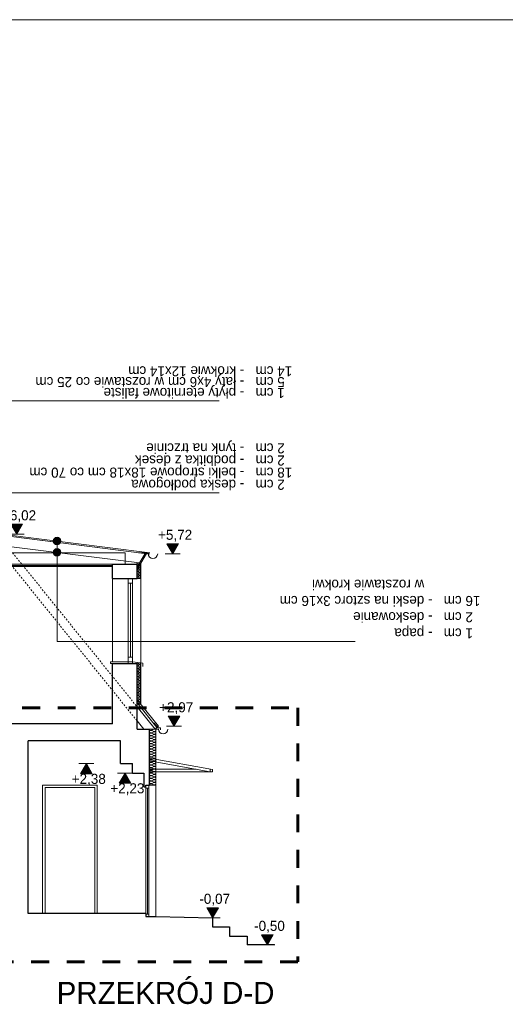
# Model space of a CAD drawing. Extents: x -623047 to -259286, y -27077 to 153279.
# Tile 14 of 190: x -557392 to -549681, y -13775 to 1873. Entities that reach past the tile are written whole.
import ezdxf

# ---------------------------------------------------------------- set-up
doc = ezdxf.new("R2010")
doc.units = 0
doc.header["$MEASUREMENT"] = 0
doc.linetypes.add('Dashed', pattern=[564.444447, 282.222223, -282.222223])
doc.linetypes.add('Hidden Line', pattern=[50, 25, -25])
for name, color, linetype, lineweight in [('0_Nr_Pióra__21', 7, 'Continuous', 9), ('0_Nr_Pióra__5', 7, 'Continuous', 13), ('Arch opisy_Nr_Pióra__21', 7, 'Continuous', 9), ('ARCH TABELA_Nr_Pióra__21', 7, 'Continuous', 9), ('INWENT DACH_Nr_Pióra__21', 7, 'Continuous', 9), ('INWENT KONST. DREWNIANA_Nr_Pióra__1', 7, 'Continuous', 25), ('INWENT KONST. DREWNIANA_Nr_Pióra__21', 7, 'Continuous', 9), ('INWENT OPISY_Nr_Pióra__1', 7, 'Continuous', 25), ('INWENT OPISY_Nr_Pióra__21', 7, 'Continuous', 9), ('INWENT RURY SPUSTOWE_Nr_Pióra__21', 7, 'Continuous', 9), ('INWENT TEREN_Nr_Pióra__1', 7, 'Continuous', 25), ('INWENT WYMIARY_Nr_Pióra__21', 7, 'Continuous', 9), ('INWENT. DRZWI_Nr_Pióra__21', 7, 'Continuous', 9), ('INWENT. OKNA_Nr_Pióra__21', 7, 'Continuous', 9), ('INWENT. OKNA_Nr_Pióra__5', 7, 'Continuous', 13), ('INWENT.ŚCIANY_Nr_Pióra__1', 7, 'Continuous', 25), ('INWENT.ŚCIANY_Nr_Pióra__20', 1, 'Continuous', 60), ('INWENT.ŚCIANY_Nr_Pióra__21', 7, 'Continuous', 9)]:
    doc.layers.add(name, color=color, linetype=linetype, lineweight=lineweight)
for name, color, linetype in [('Inwent Izolacje', 7, 'Continuous'), ('INWENT OPISY', 7, 'Continuous'), ('INWENT WYMIARY', 7, 'Continuous')]:
    doc.layers.add(name, color=color, linetype=linetype)
doc.layers.add('Inwent Izolacje_Nr_Pióra__2', color=7, linetype='Continuous', lineweight=13, true_color=0x7f7f7f)
doc.layers.add('INWENT.ŚCIANY_Nr_Pióra__3', color=7, linetype='Continuous', lineweight=13, true_color=0xff6600)
doc.styles.add('GENERATED_STYLE_2', font='txt')
doc.styles.add('GENERATED_STYLE_5', font='txt')
doc.styles.add('GENERATED_STYLE_6', font='txt')
doc.dimstyles.new('GENERATED_STYLE__5', dxfattribs={"dimtxt": 160.000002, "dimasz": 110.144928, "dimexe": 0.18, "dimexo": 40, "dimgap": 0.09, "dimtad": 1, "dimtih": 1, "dimtoh": 1, "dimdec": 0, "dimzin": 0, "dimdsep": 46, "dimtxsty": 'GENERATED_STYLE_2', "dimblk": 'ARROWHEAD_5', "dimblk1": 'ARROWHEAD_5', "dimblk2": 'ARROWHEAD_5', "dimcen": 0.09, "dimclrd": 7, "dimclre": 7, "dimclrt": 7, "dimazin": 0, "dimtfac": 1, "dimtdec": 4, "dimtmove": 2, "dimatfit": 3, "dimfxl": 0, "dimtolj": 1, "dimtzin": 0, "dimarcsym": 0})

# ---------------------------------------------------------------- blocks, each defined once
blk = doc.blocks.new('Izolacja cieplna 14_96', base_point=(-555329, -9400))
at = {"layer": 'Inwent Izolacje_Nr_Pióra__2', "linetype": 'Continuous'}
for p, q in [((-555259, -9401), (-555300, -9419)), ((-555300, -9423), (-555259, -9440)), ((-555259, -9444), (-555300, -9461)), ((-555300, -9465), (-555259, -9483)), ((-555259, -9486), (-555300, -9504)), ((-555300, -9507), (-555259, -9525)), ((-555259, -9529), (-555300, -9546)), ((-555300, -9550), (-555259, -9567)), ((-555259, -9571), (-555300, -9589)), ((-555300, -9592), (-555259, -9610)), ((-555259, -9613), (-555300, -9631)), ((-555300, -9634), (-555259, -9652)), ((-555259, -9656), (-555300, -9673)), ((-555300, -9677), (-555259, -9695)), ((-555259, -9698), (-555300, -9716)), ((-555300, -9719), (-555259, -9737)), ((-555259, -9740), (-555300, -9758)), ((-555300, -9762), (-555259, -9779)), ((-555259, -9783), (-555300, -9800)), ((-555300, -9804), (-555259, -9822)), ((-555259, -9825), (-555300, -9843)), ((-555300, -9846), (-555259, -9864)), ((-555259, -9868), (-555300, -9885)), ((-555300, -9889), (-555259, -9906)), ((-555259, -9910), (-555300, -9928)), ((-555300, -9931), (-555259, -9949)), ((-555259, -9952), (-555300, -9970)), ((-555300, -9974), (-555259, -9991)), ((-555259, -9995), (-555300, -10012)), ((-555300, -10016), (-555259, -10034)), ((-555259, -10037), (-555300, -10055)), ((-555300, -10058), (-555259, -10076)), ((-555259, -10079), (-555300, -10097)), ((-555300, -10101), (-555259, -10118)), ((-555259, -10122), (-555300, -10140)), ((-555300, -10143), (-555259, -10161)), ((-555259, -10164), (-555300, -10182)), ((-555300, -10185), (-555259, -10203)), ((-555259, -10207), (-555300, -10224)), ((-555300, -10228), (-555259, -10245)), ((-555259, -10249), (-555300, -10267)), ((-555300, -10270), (-555259, -10288))]:
    blk.add_line(p, q, dxfattribs=at)
for centre, start_param, end_param in [((-555308, -9442), 1.158004, 5.125183), ((-555308, -9484), 1.158004, 5.125183), ((-555308, -9527), 1.158004, 5.125183), ((-555308, -9400), 3.141593, 5.125182), ((-555251, -9421), 4.299595, 8.266775), ((-555251, -9463), 4.299595, 8.266775), ((-555251, -9506), 4.299595, 8.266775), ((-555251, -9548), 4.299595, 8.266775), ((-555308, -9569), 1.158004, 5.125183), ((-555308, -9612), 1.158004, 5.125183), ((-555308, -9654), 1.158004, 5.125183), ((-555308, -9696), 1.158004, 5.125183), ((-555251, -9590), 4.299595, 8.266775), ((-555251, -9633), 4.299595, 8.266775), ((-555251, -9675), 4.299595, 8.266775), ((-555251, -9717), 4.299595, 8.266775), ((-555308, -9739), 1.158004, 5.125183), ((-555308, -9781), 1.158004, 5.125183), ((-555308, -9823), 1.158004, 5.125183), ((-555308, -9866), 1.158004, 5.125183), ((-555251, -9760), 4.299595, 8.266775), ((-555251, -9802), 4.299595, 8.266775), ((-555251, -9845), 4.299595, 8.266775), ((-555308, -9908), 1.158004, 5.125183), ((-555308, -9951), 1.158004, 5.125183), ((-555308, -9993), 1.158004, 5.125183), ((-555308, -10035), 1.158004, 5.125183), ((-555251, -9887), 4.299595, 8.266775), ((-555251, -9929), 4.299595, 8.266775), ((-555251, -9972), 4.299595, 8.266775), ((-555251, -10014), 4.299595, 8.266775), ((-555308, -10078), 1.158004, 5.125183), ((-555308, -10120), 1.158004, 5.125183), ((-555308, -10162), 1.158004, 5.125183), ((-555251, -10057), 4.299595, 8.266775), ((-555251, -10099), 4.299595, 8.266775), ((-555251, -10141), 4.299595, 8.266775), ((-555251, -10184), 4.299595, 8.266775), ((-555308, -10205), 1.158004, 5.125183), ((-555308, -10247), 1.158004, 5.125183), ((-555308, -10290), 1.158004, 3.141593), ((-555251, -10226), 4.299595, 8.266775), ((-555251, -10268), 4.299595, 8.266775)]:
    blk.add_ellipse(centre, major_axis=(21.3, 0), ratio=0.996364, start_param=start_param, end_param=end_param, dxfattribs=at)
blk = doc.blocks.new('Izolacja cieplna 14_97', base_point=(-555529, -8350))
at = {"layer": 'Inwent Izolacje_Nr_Pióra__2', "linetype": 'Continuous'}
for p, q in [((-555487, -8351), (-555512, -8361)), ((-555512, -8363), (-555487, -8374)), ((-555487, -8376), (-555512, -8387)), ((-555512, -8389), (-555487, -8399)), ((-555487, -8401), (-555512, -8412)), ((-555512, -8414), (-555487, -8425)), ((-555487, -8427), (-555512, -8437)), ((-555512, -8439), (-555487, -8450)), ((-555487, -8452), (-555512, -8462)), ((-555512, -8465), (-555487, -8475)), ((-555487, -8477), (-555512, -8488)), ((-555512, -8490), (-555487, -8500)), ((-555487, -8503), (-555512, -8513)), ((-555512, -8515), (-555487, -8526)), ((-555487, -8528), (-555512, -8538)), ((-555512, -8541), (-555487, -8551)), ((-555487, -8553), (-555512, -8564)), ((-555512, -8566), (-555487, -8576)), ((-555487, -8579), (-555512, -8589)), ((-555512, -8591), (-555487, -8602)), ((-555487, -8604), (-555512, -8614)), ((-555512, -8617), (-555487, -8627)), ((-555487, -8629), (-555512, -8640)), ((-555512, -8642), (-555487, -8652)), ((-555487, -8655), (-555512, -8665)), ((-555512, -8667), (-555487, -8678)), ((-555487, -8680), (-555512, -8690)), ((-555512, -8693), (-555487, -8703)), ((-555487, -8705), (-555512, -8716)), ((-555512, -8718), (-555487, -8728)), ((-555487, -8730), (-555512, -8741)), ((-555512, -8743), (-555487, -8754)), ((-555487, -8756), (-555512, -8766)), ((-555512, -8768), (-555487, -8779)), ((-555487, -8781), (-555512, -8792)), ((-555512, -8794), (-555487, -8804)), ((-555487, -8806), (-555512, -8817)), ((-555512, -8819), (-555487, -8830)), ((-555487, -8832), (-555512, -8842)), ((-555512, -8844), (-555487, -8855)), ((-555487, -8857), (-555512, -8868)), ((-555512, -8870), (-555487, -8880)), ((-555487, -8882), (-555512, -8893)), ((-555512, -8895), (-555487, -8906)), ((-555487, -8908), (-555512, -8918)), ((-555512, -8920), (-555487, -8931)), ((-555487, -8933), (-555512, -8944)), ((-555512, -8946), (-555487, -8956)), ((-555487, -8958), (-555512, -8969)), ((-555512, -8971), (-555487, -8982)), ((-555487, -8984), (-555512, -8994)), ((-555512, -8996), (-555487, -9007))]:
    blk.add_line(p, q, dxfattribs=at)
for centre, start_param, end_param in [((-555517, -8375), 1.158004, 5.125183), ((-555517, -8400), 1.158004, 5.125183), ((-555517, -8426), 1.158004, 5.125183), ((-555517, -8451), 1.158004, 5.125183), ((-555517, -8350), 3.141593, 5.125182), ((-555482, -8362), 4.299595, 8.266775), ((-555482, -8388), 4.299595, 8.266775), ((-555482, -8413), 4.299595, 8.266775), ((-555482, -8438), 4.299595, 8.266775), ((-555482, -8464), 4.299595, 8.266775), ((-555517, -8476), 1.158004, 5.125183), ((-555517, -8502), 1.158004, 5.125183), ((-555517, -8527), 1.158004, 5.125183), ((-555517, -8552), 1.158004, 5.125183), ((-555517, -8578), 1.158004, 5.125183), ((-555517, -8603), 1.158004, 5.125183), ((-555482, -8489), 4.299595, 8.266775), ((-555482, -8514), 4.299595, 8.266775), ((-555482, -8540), 4.299595, 8.266775), ((-555482, -8565), 4.299595, 8.266775), ((-555482, -8590), 4.299595, 8.266775), ((-555482, -8615), 4.299595, 8.266775), ((-555517, -8628), 1.158004, 5.125183), ((-555517, -8653), 1.158004, 5.125183), ((-555517, -8679), 1.158004, 5.125183), ((-555517, -8704), 1.158004, 5.125183), ((-555517, -8729), 1.158004, 5.125183), ((-555517, -8755), 1.158004, 5.125183), ((-555482, -8641), 4.299595, 8.266775), ((-555482, -8666), 4.299595, 8.266775), ((-555482, -8691), 4.299595, 8.266775), ((-555482, -8717), 4.299595, 8.266775), ((-555482, -8742), 4.299595, 8.266775), ((-555482, -8767), 4.299595, 8.266775), ((-555517, -8780), 1.158004, 5.125183), ((-555517, -8805), 1.158004, 5.125183), ((-555517, -8831), 1.158004, 5.125183), ((-555517, -8856), 1.158004, 5.125183), ((-555517, -8881), 1.158004, 5.125183), ((-555517, -8907), 1.158004, 5.125183), ((-555517, -8932), 1.158004, 5.125183), ((-555482, -8793), 4.299595, 8.266775), ((-555482, -8818), 4.299595, 8.266775), ((-555482, -8843), 4.299595, 8.266775), ((-555482, -8869), 4.299595, 8.266775), ((-555482, -8894), 4.299595, 8.266775), ((-555482, -8919), 4.299595, 8.266775), ((-555517, -8957), 1.158004, 5.125183), ((-555517, -8983), 1.158004, 5.125183), ((-555517, -9008), 1.158004, 3.141593), ((-555482, -8945), 4.299595, 8.266775), ((-555482, -8970), 4.299595, 8.266775), ((-555482, -8995), 4.299595, 8.266775)]:
    blk.add_ellipse(centre, major_axis=(12.8, 0), ratio=0.992166, start_param=start_param, end_param=end_param, dxfattribs=at)
blk = doc.blocks.new('Izolacja cieplna 14_98', base_point=(-555529, -6762))
at = {"layer": 'Inwent Izolacje_Nr_Pióra__2', "linetype": 'Continuous'}
for p, q in [((-555487, -6763), (-555512, -6773)), ((-555512, -6776), (-555487, -6786)), ((-555487, -6788), (-555512, -6798)), ((-555512, -6800), (-555487, -6811)), ((-555487, -6813), (-555512, -6823)), ((-555512, -6825), (-555487, -6835)), ((-555487, -6837), (-555512, -6848)), ((-555512, -6850), (-555487, -6860)), ((-555487, -6862), (-555512, -6872)), ((-555512, -6875), (-555487, -6885)), ((-555487, -6887), (-555512, -6897)), ((-555512, -6899), (-555487, -6910)), ((-555487, -6912), (-555512, -6922)), ((-555512, -6924), (-555487, -6934)), ((-555487, -6936), (-555512, -6947)), ((-555512, -6949), (-555487, -6959)), ((-555487, -6961), (-555512, -6971)), ((-555512, -6974), (-555487, -6984)), ((-555487, -6986), (-555512, -6996)), ((-555512, -6998), (-555487, -7009))]:
    blk.add_line(p, q, dxfattribs=at)
for centre, start_param, end_param in [((-555517, -6787), 1.158004, 5.125183), ((-555517, -6812), 1.158004, 5.125183), ((-555517, -6836), 1.158004, 5.125183), ((-555517, -6861), 1.158004, 5.125183), ((-555517, -6886), 1.158004, 5.125183), ((-555517, -6762), 3.141593, 5.125182), ((-555482, -6774), 4.299595, 8.266775), ((-555482, -6799), 4.299595, 8.266775), ((-555482, -6824), 4.299595, 8.266775), ((-555482, -6849), 4.299595, 8.266775), ((-555482, -6873), 4.299595, 8.266775), ((-555482, -6898), 4.299595, 8.266775), ((-555517, -6911), 1.158004, 5.125183), ((-555517, -6935), 1.158004, 5.125183), ((-555517, -6960), 1.158004, 5.125183), ((-555517, -6985), 1.158004, 5.125183), ((-555517, -7010), 1.158004, 3.141593), ((-555482, -6923), 4.299595, 8.266775), ((-555482, -6948), 4.299595, 8.266775), ((-555482, -6972), 4.299595, 8.266775), ((-555482, -6997), 4.299595, 8.266775)]:
    blk.add_ellipse(centre, major_axis=(12.8, 0), ratio=0.969826, start_param=start_param, end_param=end_param, dxfattribs=at)
blk = doc.blocks.new('Linia_89', base_point=(-556799, -6594))
at = {"layer": 'INWENT OPISY_Nr_Pióra__21', "linetype": 'Continuous'}
blk.add_hatch(color=256, dxfattribs=at).paths.add_polyline_path([(-556739, -6413), (-556744, -6390), (-556757, -6370), (-556776, -6357), (-556799, -6353), (-556822, -6357), (-556841, -6370), (-556854, -6390), (-556859, -6413), (-556854, -6436), (-556841, -6455), (-556822, -6468), (-556799, -6473), (-556776, -6468), (-556757, -6455), (-556744, -6436)], flags=0)
blk.add_line((-556799, -6594), (-556799, -6473), dxfattribs=at)
blk.add_circle((-556799, -6413), 60, dxfattribs=at)
blk = doc.blocks.new('Linia_90', base_point=(-556799, -8010))
at = {"layer": 'INWENT OPISY_Nr_Pióra__21', "linetype": 'Continuous'}
blk.add_hatch(color=256, dxfattribs=at).paths.add_polyline_path([(-556739, -6594), (-556744, -6571), (-556757, -6552), (-556776, -6539), (-556799, -6534), (-556822, -6539), (-556841, -6552), (-556854, -6571), (-556859, -6594), (-556854, -6617), (-556841, -6637), (-556822, -6650), (-556799, -6654), (-556776, -6650), (-556757, -6637), (-556744, -6617)], flags=0)
blk.add_line((-556799, -8010), (-556799, -6654), dxfattribs=at)
blk.add_circle((-556799, -6594), 60, dxfattribs=at)
blk = doc.blocks.new('Wymiary_107', base_point=(-554329, -12400))
at = {"layer": 'INWENT WYMIARY_Nr_Pióra__21', "linetype": 'Continuous'}
blk.add_hatch(color=256, dxfattribs=at).paths.add_polyline_path([(-554329, -12400), (-554422, -12240), (-554237, -12240)], flags=0)
for p, q in [((-554329, -12400), (-554422, -12240)), ((-554422, -12240), (-554237, -12240)), ((-554237, -12240), (-554329, -12400)), ((-554329, -12400), (-554449, -12400)), ((-554329, -12400), (-554209, -12400))]:
    blk.add_line(p, q, dxfattribs=at)
at = {"layer": 'INWENT WYMIARY_Nr_Pióra__21', "insert": (-554539, -12208), "char_height": 160, "attachment_point": 7, "style": 'GENERATED_STYLE_2'}
blk.add_mtext('{-0,07}', dxfattribs=at)
blk = doc.blocks.new('Wymiary_108', base_point=(-553459, -12830))
at = {"layer": 'INWENT WYMIARY_Nr_Pióra__21', "linetype": 'Continuous'}
blk.add_hatch(color=256, dxfattribs=at).paths.add_polyline_path([(-553459, -12830), (-553552, -12670), (-553367, -12670)], flags=0)
for p, q in [((-553459, -12830), (-553552, -12670)), ((-553552, -12670), (-553367, -12670)), ((-553367, -12670), (-553459, -12830)), ((-553459, -12830), (-553579, -12830)), ((-553459, -12830), (-553339, -12830))]:
    blk.add_line(p, q, dxfattribs=at)
at = {"layer": 'INWENT WYMIARY_Nr_Pióra__21', "insert": (-553669, -12638), "char_height": 160, "attachment_point": 7, "style": 'GENERATED_STYLE_2'}
blk.add_mtext('{-0,50}', dxfattribs=at)
blk = doc.blocks.new('Wymiary_110', base_point=(-556333, -9950))
at = {"layer": 'INWENT WYMIARY_Nr_Pióra__21', "linetype": 'Continuous'}
blk.add_hatch(color=256, dxfattribs=at).paths.add_polyline_path([(-556333, -9950), (-556426, -10110), (-556240, -10110)], flags=0)
for p, q in [((-556333, -9950), (-556453, -9950)), ((-556333, -9950), (-556426, -10110)), ((-556333, -9950), (-556213, -9950)), ((-556240, -10110), (-556333, -9950)), ((-556426, -10110), (-556240, -10110))]:
    blk.add_line(p, q, dxfattribs=at)
at = {"layer": 'INWENT WYMIARY_Nr_Pióra__21', "insert": (-556566, -10302), "char_height": 160, "attachment_point": 7, "style": 'GENERATED_STYLE_2'}
blk.add_mtext('{+2,38}', dxfattribs=at)
blk = doc.blocks.new('Wymiary_111', base_point=(-555719, -10100))
at = {"layer": 'INWENT WYMIARY_Nr_Pióra__21', "linetype": 'Continuous'}
blk.add_hatch(color=256, dxfattribs=at).paths.add_polyline_path([(-555719, -10100), (-555812, -10260), (-555627, -10260)], flags=0)
for p, q in [((-555719, -10100), (-555839, -10100)), ((-555719, -10100), (-555812, -10260)), ((-555719, -10100), (-555599, -10100)), ((-555627, -10260), (-555719, -10100)), ((-555812, -10260), (-555627, -10260))]:
    blk.add_line(p, q, dxfattribs=at)
at = {"layer": 'INWENT WYMIARY_Nr_Pióra__21', "insert": (-555953, -10452), "char_height": 160, "attachment_point": 7, "style": 'GENERATED_STYLE_2'}
blk.add_mtext('{+2,23}', dxfattribs=at)
blk = doc.blocks.new('Wymiary_113', base_point=(-554943, -9356))
at = {"layer": 'INWENT WYMIARY_Nr_Pióra__21', "linetype": 'Continuous'}
blk.add_hatch(color=256, dxfattribs=at).paths.add_polyline_path([(-554943, -9356), (-555036, -9196), (-554851, -9196)], flags=0)
for p, q in [((-554943, -9356), (-555036, -9196)), ((-555036, -9196), (-554851, -9196)), ((-554851, -9196), (-554943, -9356)), ((-554943, -9356), (-555063, -9356)), ((-554943, -9356), (-554823, -9356))]:
    blk.add_line(p, q, dxfattribs=at)
at = {"layer": 'INWENT WYMIARY_Nr_Pióra__21', "insert": (-555177, -9164), "char_height": 160, "attachment_point": 7, "style": 'GENERATED_STYLE_2'}
blk.add_mtext('{+2,97}', dxfattribs=at)
blk = doc.blocks.new('Wymiary_114', base_point=(-557439, -6305))
at = {"layer": 'INWENT WYMIARY_Nr_Pióra__21', "linetype": 'Continuous'}
blk.add_hatch(color=256, dxfattribs=at).paths.add_polyline_path([(-557439, -6305), (-557532, -6145), (-557346, -6145)], flags=0)
for p, q in [((-557439, -6305), (-557532, -6145)), ((-557532, -6145), (-557346, -6145)), ((-557346, -6145), (-557439, -6305)), ((-557439, -6305), (-557559, -6305)), ((-557439, -6305), (-557319, -6305))]:
    blk.add_line(p, q, dxfattribs=at)
at = {"layer": 'INWENT WYMIARY_Nr_Pióra__21', "insert": (-557673, -6113), "char_height": 160, "attachment_point": 7, "style": 'GENERATED_STYLE_2'}
blk.add_mtext('{+6,02}', dxfattribs=at)
blk = doc.blocks.new('Wymiary_134', base_point=(-554962, -6615))
at = {"layer": 'INWENT WYMIARY_Nr_Pióra__21', "linetype": 'Continuous'}
blk.add_hatch(color=256, dxfattribs=at).paths.add_polyline_path([(-554962, -6615), (-555055, -6455), (-554869, -6455)], flags=0)
for p, q in [((-554962, -6615), (-555055, -6455)), ((-555055, -6455), (-554869, -6455)), ((-554869, -6455), (-554962, -6615)), ((-554962, -6615), (-555082, -6615)), ((-554962, -6615), (-554842, -6615))]:
    blk.add_line(p, q, dxfattribs=at)
at = {"layer": 'INWENT WYMIARY_Nr_Pióra__21', "insert": (-555195, -6423), "char_height": 160, "attachment_point": 7, "style": 'GENERATED_STYLE_2'}
blk.add_mtext('{+5,72}', dxfattribs=at)
blk = doc.blocks.new('*D1397')
at = {"layer": '0_Nr_Pióra__5', "linetype": 'Continuous'}
for points in [[(-562111, -6402), (-562069, -6511), (-562129, -6517)], [(-562087, -6780), (-562119, -6668), (-562059, -6667)]]:
    blk.add_hatch(color=256, dxfattribs=at).paths.add_polyline_path(points, flags=0)
for p, q in [((-562441, -6444), (-562003, -6389)), ((-562111, -6402), (-562129, -6517)), ((-562111, -6402), (-562069, -6511)), ((-562069, -6511), (-562129, -6517)), ((-562119, -6668), (-562059, -6667)), ((-562087, -6780), (-562119, -6668)), ((-562087, -6780), (-562059, -6667))]:
    blk.add_line(p, q, dxfattribs=at)
blk.add_arc((-565098, -6780), 3011, 2.1308, 5.0666, dxfattribs=at)
at = {"layer": '0_Nr_Pióra__21', "insert": (-561934, -6492), "char_height": 160, "attachment_point": 7, "style": 'GENERATED_STYLE_2'}
blk.add_mtext('{7,20°}', dxfattribs=at)
blk = doc.blocks.new('ARROWHEAD_5')
at = {"color": 0, "linetype": 'Continuous', "lineweight": 0}
blk.add_line((0, 0), (-1, 0), dxfattribs=at)
blk.add_solid([(-1, 0.2679), (0, 0), (-1, -0.2679), (-1, 0.2679)], dxfattribs=at)
blk = doc.blocks.new('*D1399')
at = {"layer": '0_Nr_Pióra__5', "linetype": 'Continuous'}
for points in [[(-558158, -6423), (-558140, -6537), (-558200, -6531)], [(-558180, -6780), (-558208, -6667), (-558148, -6668)]]:
    blk.add_hatch(color=256, dxfattribs=at).paths.add_polyline_path(points, flags=0)
for p, q in [((-557988, -6444), (-558266, -6409)), ((-558158, -6423), (-558200, -6531)), ((-558140, -6537), (-558200, -6531)), ((-558158, -6423), (-558140, -6537)), ((-558180, -6780), (-558208, -6667)), ((-558208, -6667), (-558148, -6668)), ((-558180, -6780), (-558148, -6668))]:
    blk.add_line(p, q, dxfattribs=at)
blk.add_arc((-555331, -6780), 2850, 175.0539, 177.7487, dxfattribs=at)
at = {"layer": '0_Nr_Pióra__21', "insert": (-558783, -6502), "char_height": 160, "attachment_point": 7, "style": 'GENERATED_STYLE_2'}
blk.add_mtext('{7,20°}', dxfattribs=at)

msp = doc.modelspace()

# ---------------------------------------------------------------- linework, layer by layer
at = {"layer": 'ARCH TABELA_Nr_Pióra__21', "linetype": 'Continuous'}
msp.add_line((-571783, 1872.9), (-531033, 1872.9), dxfattribs=at)
at = {"layer": 'INWENT DACH_Nr_Pióra__21', "linetype": 'Continuous'}
for p, q in [((-555351.1, -6614.6), (-555450.8, -6602)), ((-555368.4, -6595.6), (-555339.2, -6599.6)), ((-555339.2, -6599.6), (-555339.2, -6629.6)), ((-555529.4, -8933.7), (-555188.7, -9355.6)), ((-555529.4, -8981.4), (-555212, -9374.5)), ((-555256.5, -9308), (-555195.7, -9383.3)), ((-555188.7, -9355.6), (-555243.2, -9399.6)), ((-555195.7, -9383.3), (-555158.6, -9383.3)), ((-555158.6, -9383.3), (-555158.6, -9413.3)), ((-555189.4, -9399.6), (-555359.4, -9399.6))]:
    msp.add_line(p, q, dxfattribs=at)
at = {"layer": 'INWENT KONST. DREWNIANA_Nr_Pióra__1', "linetype": 'Continuous'}
for p, q in [((-555919.4, -6819.6), (-564649.4, -6819.6)), ((-555919.4, -9319.6), (-559889.4, -9319.6)), ((-555789.4, -9589.6), (-557259.4, -9589.6)), ((-555389.4, -12329.6), (-557259.4, -12329.6)), ((-555389.4, -12329.6), (-555389.4, -12379.6)), ((-555389.4, -12379.6), (-555229.4, -12379.6)), ((-555229.4, -12379.6), (-554329.4, -12399.6)), ((-554329.4, -12399.6), (-554329.4, -12544.6)), ((-554329.4, -12544.6), (-554059.4, -12544.6)), ((-554059.4, -12544.6), (-554059.4, -12689.6)), ((-554059.4, -12689.6), (-553779.4, -12689.6)), ((-553779.4, -12689.6), (-553779.4, -12829.6))]:
    msp.add_line(p, q, dxfattribs=at)
at = {"layer": 'INWENT KONST. DREWNIANA_Nr_Pióra__21', "linetype": 'Continuous'}
for p, q in [((-555370.7, -6613.3), (-557934.4, -6289.5)), ((-555491.1, -6759.4), (-557789.4, -6469.1)), ((-555719.4, -6599.6), (-564889.4, -6599.6)), ((-555719.4, -6779.6), (-555719.4, -6599.6)), ((-555529.4, -6823.2), (-555401.2, -6609.5)), ((-555529.4, -6862.1), (-555379.5, -6612.2)), ((-555508.1, -6599.6), (-555326.1, -6599.6)), ((-555719.4, -6779.6), (-564709.4, -6779.6)), ((-555919.4, -6799.6), (-564649.4, -6799.6)), ((-555529.4, -9045.1), (-555243.2, -9399.6)), ((-555529.4, -9267.9), (-555423.1, -9399.6))]:
    msp.add_line(p, q, dxfattribs=at)
at = {"layer": 'INWENT KONST. DREWNIANA_Nr_Pióra__21', "linetype": 'Hidden Line'}
for p, q in [((-557684.1, -6599.6), (-555529.4, -9267.9)), ((-557504.1, -6599.6), (-555529.4, -9045.1))]:
    msp.add_line(p, q, dxfattribs=at)
at = {"layer": 'INWENT OPISY_Nr_Pióra__21', "linetype": 'Continuous'}
for p, q in [((-554226.7, -4186.5), (-558874.9, -4186.5)), ((-554226.7, -5647.5), (-558874.9, -5647.5)), ((-552062.9, -8009.9), (-556799.1, -8009.9))]:
    msp.add_line(p, q, dxfattribs=at)
at = {"layer": 'INWENT RURY SPUSTOWE_Nr_Pióra__21', "linetype": 'Continuous'}
for centre in [(-555276.1, -6614.6), (-555114.4, -9399.6)]:
    msp.add_arc(centre, 75, 180, 0, dxfattribs=at)
at = {"layer": 'INWENT TEREN_Nr_Pióra__1', "linetype": 'Continuous'}
msp.add_line((-553346.5, -12829.6), (-553779.4, -12829.6), dxfattribs=at)
at = {"layer": 'INWENT. DRZWI_Nr_Pióra__21', "linetype": 'Continuous'}
for p, q in [((-557029.4, -12329.6), (-557029.4, -10289.6)), ((-557029.4, -10289.6), (-556159.4, -10289.6)), ((-556159.4, -10289.6), (-556159.4, -12329.6)), ((-555389.4, -10289.6), (-555389.4, -12379.6)), ((-555339.4, -12379.6), (-555339.4, -10289.6)), ((-556989.4, -12329.6), (-556989.4, -10329.6)), ((-556989.4, -10329.6), (-556199.4, -10329.6)), ((-556199.4, -10329.6), (-556199.4, -12329.6)), ((-555389.4, -10339.6), (-555339.4, -10339.6)), ((-555364.4, -12339.6), (-555364.4, -10339.6)), ((-555389.4, -12339.6), (-555339.4, -12339.6))]:
    msp.add_line(p, q, dxfattribs=at)
at = {"layer": 'INWENT. OKNA_Nr_Pióra__21', "linetype": 'Continuous'}
for p, q in [((-555329.4, -9865.5), (-554329.4, -10045.5)), ((-555329.4, -9906.2), (-554369.4, -10079)), ((-555329.4, -10039.6), (-554588.1, -10039.6)), ((-555329.4, -10079.6), (-554329.4, -10079.6)), ((-554369.4, -10079.6), (-554369.4, -10039.6)), ((-554329.4, -10079.6), (-554329.4, -10045.5))]:
    msp.add_line(p, q, dxfattribs=at)
at = {"layer": 'INWENT. OKNA_Nr_Pióra__5', "linetype": 'Continuous'}
for p, q in [((-555669.4, -7009.6), (-555669.4, -8329.6)), ((-555599.4, -7009.6), (-555669.4, -7009.6)), ((-555599.4, -7009.6), (-555599.4, -8329.6)), ((-555599.4, -7079.6), (-555669.4, -7079.6)), ((-555634.4, -7079.6), (-555634.4, -8259.6)), ((-555599.4, -8259.6), (-555669.4, -8259.6)), ((-555669.4, -8329.6), (-555949.4, -8329.6)), ((-555949.4, -8329.6), (-555949.4, -8359.6)), ((-555949.4, -8359.6), (-555669.4, -8359.6)), ((-555669.4, -8359.6), (-555669.4, -8329.6)), ((-555599.4, -8329.6), (-555669.4, -8329.6)), ((-555599.4, -8359.6), (-555599.4, -8329.6)), ((-555599.4, -8329.6), (-555439.4, -8354.2)), ((-555439.4, -8354.2), (-555439.4, -8404.2))]:
    msp.add_line(p, q, dxfattribs=at)
at = {"layer": 'INWENT.ŚCIANY_Nr_Pióra__1', "linetype": 'Continuous'}
for p, q in [((-555919.4, -6779.6), (-555529.4, -6779.6)), ((-555919.4, -7009.6), (-555919.4, -6779.6)), ((-555529.4, -7009.6), (-555529.4, -6779.6)), ((-555919.4, -7009.6), (-555529.4, -7009.6)), ((-555919.4, -9319.6), (-555919.4, -8359.6)), ((-555919.4, -8359.6), (-555529.4, -8359.6)), ((-555529.4, -9399.6), (-555529.4, -8359.6)), ((-555529.4, -9399.6), (-555329.4, -9399.6)), ((-555329.4, -10289.6), (-555329.4, -9399.6)), ((-557259.4, -12329.6), (-557259.4, -9589.6)), ((-555789.4, -9949.6), (-555789.4, -9589.6)), ((-555789.4, -9949.6), (-555599.4, -9949.6)), ((-555599.4, -10099.6), (-555599.4, -9949.6)), ((-555599.4, -10099.6), (-555419.4, -10099.6)), ((-555419.4, -10099.6), (-555419.4, -10319.6)), ((-555419.4, -10319.6), (-555389.4, -10319.6)), ((-555389.4, -10319.6), (-555389.4, -10289.6)), ((-555389.4, -10289.6), (-555329.4, -10289.6))]:
    msp.add_line(p, q, dxfattribs=at)
at = {"layer": 'INWENT.ŚCIANY_Nr_Pióra__20', "linetype": 'Dashed'}
for p, q in [((-560173.9, -9064.3), (-552974.8, -9064.3)), ((-552974.8, -9064.3), (-552974.8, -13098.1)), ((-552974.8, -13098.1), (-560173.9, -13098.1))]:
    msp.add_line(p, q, dxfattribs=at)
at = {"layer": 'INWENT.ŚCIANY_Nr_Pióra__21', "linetype": 'Continuous'}
for p, q in [((-557734.1, -6314.8), (-555370.7, -6613.3)), ((-555368.2, -6593.5), (-557723.6, -6296)), ((-555370.7, -6613.3), (-555368.2, -6593.5)), ((-555919.4, -8329.6), (-555919.4, -7009.6)), ((-555469.4, -8349.6), (-555469.4, -7009.6)), ((-555229.4, -10289.6), (-555229.4, -12379.6)), ((-555389.4, -12379.6), (-555349.4, -12379.6))]:
    msp.add_line(p, q, dxfattribs=at)
at = {"layer": 'INWENT.ŚCIANY_Nr_Pióra__3', "linetype": 'Continuous'}
for p, q in [((-555469.4, -7009.6), (-555469.4, -6762.1)), ((-555529.4, -7009.6), (-555469.4, -7009.6)), ((-555469.4, -8349.6), (-555469.4, -9008)), ((-555229.4, -10289.6), (-555229.4, -9399.6)), ((-555329.4, -10289.6), (-555229.4, -10289.6))]:
    msp.add_line(p, q, dxfattribs=at)

# ---------------------------------------------------------------- block references
at = {"layer": 'Inwent Izolacje', "color": 104, "linetype": 'Continuous', "lineweight": 13, "true_color": 0x029e21}
for name, p in [('Izolacja cieplna 14_98', (-555529.4, -6762.1)), ('Izolacja cieplna 14_97', (-555529.4, -8349.6)), ('Izolacja cieplna 14_96', (-555329.4, -9399.6))]:
    msp.add_blockref(name, p, dxfattribs=at)
at = {"layer": 'INWENT OPISY', "linetype": 'Continuous'}
for name, p in [('Linia_89', (-556799.1, -6594.2)), ('Linia_90', (-556799.1, -8009.9))]:
    msp.add_blockref(name, p, dxfattribs=at)
at = {"layer": 'INWENT WYMIARY', "linetype": 'Continuous'}
for name, p in [('Wymiary_114', (-557439.1, -6305)), ('Wymiary_134', (-554961.8, -6614.6)), ('Wymiary_113', (-554943.4, -9355.6)), ('Wymiary_110', (-556333, -9949.6)), ('Wymiary_111', (-555719.4, -10099.6)), ('Wymiary_107', (-554329.4, -12399.6)), ('Wymiary_108', (-553459.3, -12829.6))]:
    msp.add_blockref(name, p, dxfattribs=at)

# ---------------------------------------------------------------- texts
at = {"layer": 'Arch opisy_Nr_Pióra__21', "linetype": 'Continuous', "insert": (-553346.5, -13418.4), "char_height": 350, "attachment_point": 3, "style": 'GENERATED_STYLE_6'}
msp.add_mtext('{PRZEKRÓJ D-D}', dxfattribs=at)
at = {"layer": 'INWENT OPISY_Nr_Pióra__1', "linetype": 'Continuous', "char_height": 160, "width": 4900.628, "attachment_point": 1, "rotation": 180, "style": 'GENERATED_STYLE_5'}
for s, insert, line_spacing_factor in [('{  1 cm   - płyty eternitowe faliste\\P  5 cm   - łaty 4x6 cm w rozstawie co 25 cm\\P14 cm   - krokwie 12x14 cm}', (-553064.4, -4139.2), 0.64614), ('{  2 cm   - deska podłogowa\\P18 cm   - belki stropowe 18x18 cm co 70 cm\\P  2 cm   - podbitka z desek\\P  2 cm   - tynk na trzcinie}', (-553064.4, -5598.1), 0.723386), ('{  1 cm   - papa\\P  2 cm   - deskowanie\\P16 cm   - deski na sztorc 3x16 cm\\P               w rozstawie krokwi}', (-550076, -7960.6), 0.9668)]:
    msp.add_mtext(s, dxfattribs=dict(at, insert=insert, line_spacing_factor=line_spacing_factor))

# ---------------------------------------------------------------- dimensions: what is measured, and where the dimension line sits
at = {"linetype": 'Continuous'}
for base, center, p1, p2, picture, middle in [((-562093.3, -6590.6), (-565098.1, -6779.6), (-562639.4, -6469.1), (-555719.4, -6779.6), '*D1397', (-561676.9, -6411.8)), ((-558174.7, -6600.8), (-555330.7, -6779.6), (-557789.4, -6469.1), (-564709.4, -6779.6), '*D1399', (-558526.4, -6421.9))]:
    dim = msp.add_angular_dim_3p(base=base, center=center, p1=p1, p2=p2, dimstyle='GENERATED_STYLE__5', dxfattribs=at)
    dim.commit()
    dim.dimension.update_dxf_attribs({"geometry": picture, "text_midpoint": middle, "dimtype": 165})

doc.saveas('drawing.dxf')
